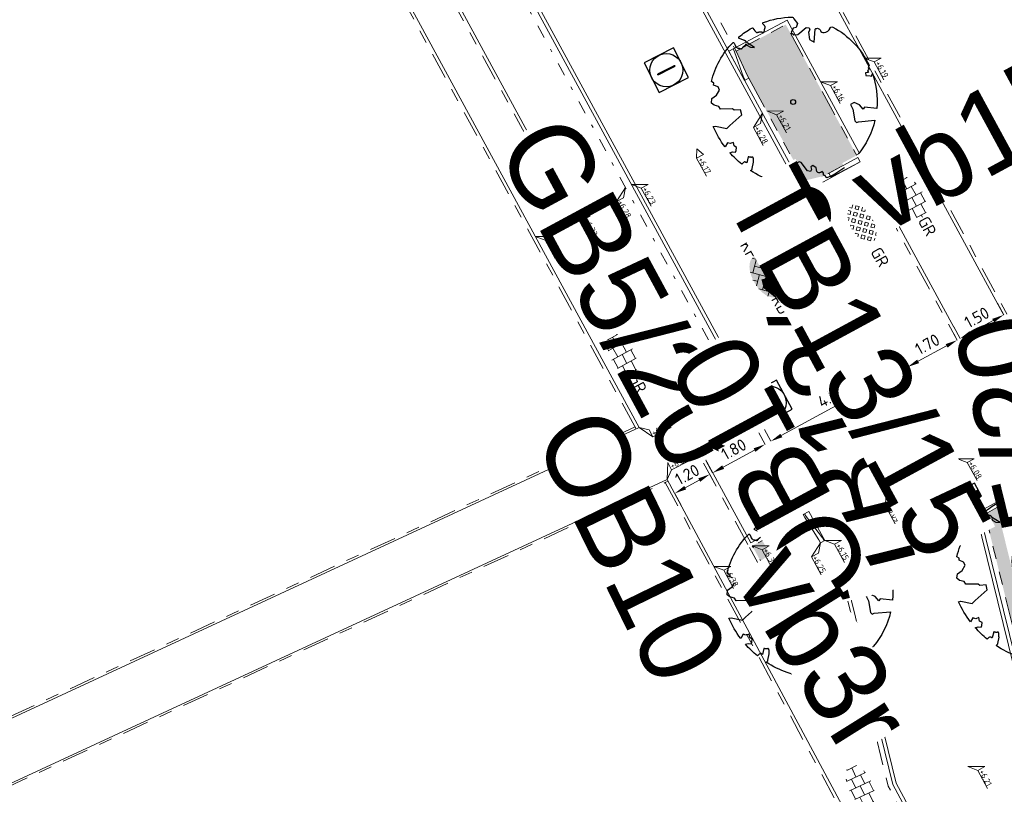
# Model space of a CAD drawing. Header units: metres. Extents: x 155090 to 155676, y 461362 to 461889.
# Tile 53 of 99: x 155321 to 155351, y 461503 to 461527. Entities that reach past the tile are written whole.
import ezdxf
from ezdxf.enums import TextEntityAlignment as Align

# ---------------------------------------------------------------- set-up
doc = ezdxf.new("R2018")
doc.units = ezdxf.units.M
for name, pattern in [('VH-GELEIDEBAND', [6, 2, -2, 0, -2]), ('VH-OPSLUITBAND-SO', [10, 4, -2, 2, -2]), ('VH-TROTTOIRBAND_130-150', [15, 5, -2, 2, -2, 2, -2]), ('ZZ-HIDDEN-SO', [4, 2, -2])]:
    doc.linetypes.add(name, pattern=pattern)
doc.layers.get('0').update_dxf_attribs({"lineweight": 18})
doc.layers.get('Defpoints').update_dxf_attribs({"lineweight": 18})
for name, color, linetype, lineweight in [('B-WE-VH-KANTOPSLUITING_OPSLUITBAND_60X200-G', 150, 'VH-OPSLUITBAND-SO', 18), ('B-WE-VH-MATERIAALGRENS-G', 7, 'ZZ-HIDDEN-SO', 18), ('B-WE-VH-VERHARDING_HALFVERHARDING_GRASBETONSTEEN-S-200', 130, 'Continuous', 18), ('N-WE-GR-BOOM-S', 90, 'Continuous', 25), ('N-WE-RI-OVERIG_RIOOLPUT_INSPECTIE-S-200', 10, 'Continuous', 25), ('N-WE-VH-KANTOPSLUITING-T18', 10, 'Continuous', 18), ('N-WE-VH-KANTOPSLUITING_GELEIDEBAND_50 200-G', 20, 'VH-GELEIDEBAND', 18), ('N-WE-VH-KANTOPSLUITING_OPSLUITBAND_100X200-G', 150, 'VH-OPSLUITBAND-SO', 18), ('N-WE-VH-KANTOPSLUITING_TROTTOIRBAND_130 150X250-G', 210, 'VH-TROTTOIRBAND_130-150', 18), ('N-WE-VH-KANTOPSLUITING_VERLOOPBAND-S', 7, 'Continuous', 18), ('N-WE-VH-KANTOPSLUITING_VOORKANT_BAND-G', 50, 'Continuous', 18), ('N-WE-VH-KANTVERHARDING_STREKLAAG-G', 60, 'Continuous', 18), ('N-WE-VH-VERHARDING_SBS-KF-KLEUR-KV-S', 7, 'Continuous', 18), ('N-WE-VH-VERHARDING_TEGEL-KLEUR-DUN-S', 7, 'Continuous', 18), ('X-XX-AL-HOOGTELABEL-S', 7, 'Continuous', 18), ('X-XX-AL-M', 7, 'Continuous', 18)]:
    doc.layers.add(name, color=color, linetype=linetype, lineweight=lineweight)
doc.layers.add('N-WE-GR-Groen-A-200', color=7, linetype='Continuous', lineweight=18, true_color=0x52a500)
doc.layers.add('N-WE-RI-HWA_KOLK-S-200', color=150, linetype='Continuous', lineweight=25, true_color=0x007fff)
doc.styles.add('NLCS-ISO', font='NLCS-ISO.ttf')
doc.styles.add('NLCS-ISO-M200-T18', font='NLCS-ISO.ttf', dxfattribs={"height": 0.36})
doc.dimstyles.new('NLCS-M200-T18-PIJL_L2_H1', dxfattribs={"dimscale": 0.2, "dimtxt": 2.5, "dimasz": 1.8, "dimexe": 2, "dimexo": 2, "dimgap": 0.7, "dimtad": 1, "dimzin": 0, "dimdsep": 46, "dimtxsty": 'NLCS-ISO-M200-T18', "dimcen": 0, "dimdle": 2, "dimclrd": 256, "dimclre": 256, "dimclrt": 10, "dimadec": 1, "dimazin": 0, "dimtfac": 1, "dimtdec": 3, "dimtofl": 0, "dimtmove": 0, "dimatfit": 3, "dimfxl": 2, "dimfxlon": 1, "dimtfillclr": 256, "dimtolj": 1, "dimtzin": 0, "dimlwd": -1, "dimlwe": -1, "dimarcsym": 0})

# ---------------------------------------------------------------- blocks, each defined once
blk = doc.blocks.new('*U32')
h = blk.add_hatch(color=254)
h.dxf.hatch_style = 1
edge = h.paths.add_edge_path()
edge.add_ellipse((-0.07, -0.2), major_axis=(-3.43, 0), ratio=0.525143, start_angle=0, end_angle=360)
at = {"lineweight": 9}
for p, q in [((-0.1, 1.58), (1.48, 0)), ((-3.44, -0.47), (-2.97, 0)), ((-3.31, 0.34), (-1.48, -1.48)), ((-2.52, 1.03), (-1.48, 0)), ((-2.23, -0.74), (0, 1.48)), ((-2.23, 0.74), (-1.57, 1.4)), ((-1.77, -1.77), (0, 0)), ((-0.74, 0.74), (1.48, -1.48)), ((0.74, 0.74), (1.4, 1.4)), ((0.74, -0.74), (2.46, 0.98)), ((1.06, -1.91), (2.97, 0)), ((2.23, 0.74), (3.31, -0.34)), ((-0.74, -0.74), (0.5, -1.99)), ((-0.52, -2), (0, -1.48)), ((2.23, -0.74), (2.72, -1.24))]:
    blk.add_line(p, q, dxfattribs=at)
at = {"style": 'NLCS-ISO'}
blk.add_attdef('FORMAAT', text='', height=1.8, dxfattribs=at).set_placement((-3.47, -0.22), align=Align.MIDDLE_RIGHT)
blk.add_attdef('KLEUR', text='', height=1.8, dxfattribs=at).set_placement((3.32, -0.22), align=Align.MIDDLE_LEFT)
blk = doc.blocks.new('*U46')
at = {"lineweight": 9}
for p, q in [((-1.84, 1.5), (-1.5, 1.5)), ((-1.5, -1.6), (-1.5, 1.6)), ((0, -1.78), (0, 1.78)), ((0, 1.5), (1.5, 1.5)), ((1.5, -1.6), (1.5, 1.6)), ((-3.08, 0.75), (-3, 0.75)), ((-3, -0.83), (-3, 0.83)), ((-3, 0), (-1.5, 0)), ((-1.5, 0.75), (0, 0.75)), ((0, 0), (1.5, 0)), ((1.5, 0.75), (3, 0.75)), ((3, -0.83), (3, 0.83)), ((3, 0), (3.39, 0)), ((-3.08, -0.75), (-3, -0.75)), ((-1.5, -0.75), (0, -0.75)), ((1.5, -0.75), (3, -0.75)), ((-1.84, -1.5), (-1.5, -1.5)), ((0, -1.5), (1.5, -1.5))]:
    blk.add_line(p, q, dxfattribs=at)
at = {"style": 'NLCS-ISO'}
blk.add_attdef('FORMAAT', text='', height=1.8, dxfattribs=at).set_placement((-3.18, 0), align=Align.MIDDLE_RIGHT)
blk.add_attdef('KLEUR', text='', height=1.8, dxfattribs=at).set_placement((3.49, 0), align=Align.MIDDLE_LEFT)
blk = doc.blocks.new('*U50')
at = {"lineweight": 30, "flags": 106}
blk.add_attdef('OB', text='', height=0.36, dxfattribs=at).set_placement((0, 0.1), align=Align.BOTTOM_CENTER)
blk = doc.blocks.new('*U51')
at = {"lineweight": 30, "flags": 106}
blk.add_attdef('OB', text='', height=0.36, dxfattribs=at).set_placement((0, 0.1), align=Align.BOTTOM_CENTER)
blk = doc.blocks.new('*U137')
blk.add_line((0, 20), (1000, 0))
blk.add_lwpolyline([(0, 0), (1000, 0), (1000, 150), (0, 150)], close=True)
blk = doc.blocks.new('*U138')
at = {"lineweight": 30, "flags": 106}
blk.add_attdef('OB', text='', height=0.36, dxfattribs=at).set_placement((0, 0.1), align=Align.BOTTOM_CENTER)
blk = doc.blocks.new('*U189')
at = {"linetype": 'Continuous', "lineweight": 0}
blk.add_lwpolyline([(0, 0.2), (0.1, 0.2), (0.9, 0.15), (1, 0.15), (1, 0), (0, 0)], close=True, dxfattribs=at)
blk.add_lwpolyline([(1, 0.02), (0.9, 0.02), (0.1, 0.15), (0, 0.15)], dxfattribs=at)
blk = doc.blocks.new('SVH-VERLOOPBAND_TROTTOIRBAND 130 150X250 HD_GELEIDEBAND 50 200X200 HD_RECHTS_L1000-MM_DYN')
blk.add_lwpolyline([(1000, 200), (900, 200), (100, 150), (0, 150), (0, 0), (1000, 0)], close=True)
blk.add_lwpolyline([(0, 20), (100, 20), (900, 150), (1000, 150)])
blk = doc.blocks.new('*U192')
at = {"lineweight": 30, "flags": 106}
blk.add_attdef('OB', text='', height=0.36, dxfattribs=at).set_placement((0, 0.1), align=Align.BOTTOM_CENTER)
blk = doc.blocks.new('*U359')
at = {"lineweight": 18}
for p, q in [((-2.46, -1.41), (-2.46, 0.99)), ((-2.46, 0.99), (0, 0)), ((0, 0), (-2.46, -1.41)), ((-8.66, -1.41), (-2.46, -1.41))]:
    blk.add_line(p, q, dxfattribs=at)
at = {"lineweight": 18, "style": 'NLCS-ISO'}
blk.add_attdef('...', text='', height=1.8, dxfattribs=at).set_placement((-5.56, -1.83), align=Align.BOTTOM_CENTER)
blk = doc.blocks.new('*U250')
at = {"lineweight": 18}
for p, q in [((-2.46, 2.07), (-2.46, 4.47)), ((-2.46, 4.47), (0, 0)), ((-8.66, 2.07), (-2.46, 2.07)), ((0, 0), (-2.46, 2.07))]:
    blk.add_line(p, q, dxfattribs=at)
at = {"lineweight": 18, "style": 'NLCS-ISO'}
blk.add_attdef('...', text='', height=1.8, dxfattribs=at).set_placement((-5.56, 1.65), align=Align.BOTTOM_CENTER)
blk = doc.blocks.new('*U334')
at = {"lineweight": 18}
for p, q in [((2.46, -2.01), (0, 0)), ((0, 0), (2.46, -4.41)), ((2.46, -4.41), (2.46, -2.01)), ((8.66, -4.41), (2.46, -4.41))]:
    blk.add_line(p, q, dxfattribs=at)
at = {"lineweight": 18, "style": 'NLCS-ISO'}
blk.add_attdef('...', text='', height=1.8, dxfattribs=at).set_placement((5.56, -4.83), align=Align.BOTTOM_CENTER)
blk = doc.blocks.new('*U15')
at = {"lineweight": 18}
for p, q in [((2.46, 4.47), (0, 0)), ((2.46, 2.07), (2.46, 4.47)), ((0, 0), (2.46, 2.07)), ((8.66, 2.07), (2.46, 2.07))]:
    blk.add_line(p, q, dxfattribs=at)
at = {"lineweight": 18, "style": 'NLCS-ISO'}
blk.add_attdef('...', text='', height=1.8, dxfattribs=at).set_placement((5.56, 1.65), align=Align.BOTTOM_CENTER)
blk = doc.blocks.new('SRI-KOLK_RWS-SO')
h = blk.add_hatch(color=256)
h.dxf.hatch_style = 1
h.paths.add_polyline_path([(0, 0), (1.125, 0), (1.125, 1.5), (0, 1.5)])
blk.add_line((0, 0), (0, 1.5))
blk.add_lwpolyline([(-1.125, 0), (1.125, 0), (1.125, 1.5), (-1.125, 1.5)], close=True)
blk = doc.blocks.new('SVH-GRASBETONSTEEN_02_KL-SO')
for p, q in [((-1.48, 1.29), (-1.69, 1.5)), ((-0.77, 1.29), (-0.41, 1.65)), ((-0.06, 1.29), (-0.41, 1.65)), ((0.3, 1.65), (0.22, 1.72)), ((0.3, 1.65), (0.36, 1.71)), ((0.65, 1.29), (0.99, 1.63)), ((1.36, 1.29), (1.04, 1.62)), ((-2.9, -0.13), (-3.26, 0.22)), ((-2.9, 0.58), (-2.55, 0.93)), ((-2.55, 0.22), (-2.9, 0.58)), ((-2.19, 0.58), (-2.55, 0.93)), ((-2.55, 0.22), (-2.19, 0.58)), ((-2.19, 1.29), (-2.16, 1.32)), ((-1.84, 0.93), (-2.19, 1.29)), ((-2.19, -0.13), (-1.84, 0.22)), ((-1.84, 0.93), (-1.48, 1.29)), ((-1.48, -0.13), (-1.84, 0.22)), ((-1.48, 0.58), (-1.13, 0.93)), ((-1.13, 0.22), (-1.48, 0.58)), ((-0.77, 0.58), (-1.13, 0.93)), ((-1.13, 0.22), (-0.77, 0.58)), ((-0.41, 0.93), (-0.77, 1.29)), ((-0.77, -0.13), (-0.41, 0.22)), ((-0.41, 0.93), (-0.06, 1.29)), ((-0.06, -0.13), (-0.41, 0.22)), ((-0.06, 0.58), (0.3, 0.93)), ((0.3, 0.22), (-0.06, 0.58)), ((0.65, 0.58), (0.3, 0.93)), ((0.3, 0.22), (0.65, 0.58)), ((1.01, 0.93), (0.65, 1.29)), ((0.65, -0.13), (1.01, 0.22)), ((1.01, 0.93), (1.36, 1.29)), ((1.36, -0.13), (1.01, 0.22)), ((1.36, 0.58), (1.72, 0.93)), ((1.72, 0.22), (1.36, 0.58)), ((2.08, 0.58), (1.72, 0.93)), ((1.72, 0.22), (2.08, 0.58)), ((2.08, -0.13), (2.43, 0.22)), ((2.43, 0.93), (2.13, 1.24)), ((2.43, 0.93), (2.5, 1)), ((2.79, -0.13), (2.43, 0.22)), ((2.79, 0.58), (2.85, 0.65)), ((3.02, 0.35), (2.79, 0.58)), ((-3.18, -0.41), (-2.9, -0.13)), ((-2.87, -0.81), (-2.55, -0.49)), ((-2.19, -0.84), (-2.55, -0.49)), ((-2.47, -1.12), (-2.19, -0.84)), ((-1.84, -0.49), (-2.19, -0.13)), ((-1.99, -1.36), (-1.84, -1.2)), ((-1.84, -0.49), (-1.48, -0.13)), ((-1.53, -1.51), (-1.84, -1.2)), ((-1.48, -0.84), (-1.13, -0.49)), ((-1.13, -1.2), (-1.48, -0.84)), ((-0.77, -0.84), (-1.13, -0.49)), ((-1.13, -1.2), (-0.77, -0.84)), ((-0.41, -0.49), (-0.77, -0.13)), ((-0.77, -1.56), (-0.41, -1.2)), ((-0.41, -0.49), (-0.06, -0.13)), ((-0.06, -1.56), (-0.41, -1.2)), ((-0.06, -0.84), (0.3, -0.49)), ((0.3, -1.2), (-0.06, -0.84)), ((0.65, -0.84), (0.3, -0.49)), ((0.3, -1.2), (0.65, -0.84)), ((1.01, -0.49), (0.65, -0.13)), ((0.65, -1.56), (1.01, -1.2)), ((1.01, -0.49), (1.36, -0.13)), ((1.32, -1.51), (1.01, -1.2)), ((1.36, -0.84), (1.72, -0.49)), ((1.72, -1.2), (1.36, -0.84)), ((2.08, -0.84), (1.72, -0.49)), ((1.72, -1.2), (2.08, -0.84)), ((2.43, -0.49), (2.08, -0.13)), ((2.43, -0.49), (2.79, -0.13)), ((-0.66, -1.66), (-0.77, -1.56)), ((-0.19, -1.69), (-0.06, -1.56)), ((0.73, -1.63), (0.65, -1.56))]:
    blk.add_line(p, q)
at = {"style": 'NLCS-ISO'}
blk.add_attdef('FORMAAT', text='', height=1.8, dxfattribs=at).set_placement((-4.31, -0.13), align=Align.MIDDLE_RIGHT)
blk.add_attdef('KLEUR', text='', height=1.8, dxfattribs=at).set_placement((4.19, -0.13), align=Align.MIDDLE_LEFT)
at = {"style": 'NLCS-ISO', "flags": 1}
blk.add_attdef('FUNCTIE', text='', height=1.8, dxfattribs=at).set_placement((-0.06, -2.88), align=Align.TOP_CENTER)
blk = doc.blocks.new('SGR-BOOM_05')
blk.add_lwpolyline([(0.433, 4.712), (0.441, 4.722), (0.45, 4.731), (0.457, 4.739), (0.465, 4.746), (0.473, 4.754), (0.48, 4.761), (0.487, 4.77), (0.494, 4.779), (0.501, 4.79), (0.508, 4.802), (0.513, 4.817), (0.516, 4.836), (0.517, 4.858), (0.515, 4.885), (0.509, 4.916), (0.475, 5.034, -0.52938), (0.529, 5.099, -0.087139), (2.218, 4.625, -0.372341), (2.284, 4.473), (2.354, 4.119), (2.18, 3.946), (1.992, 3.985), (1.767, 3.817), (1.853, 3.602), (2.086, 3.527), (2.712, 3.671), (2.864, 3.587), (2.85, 3.453), (2.707, 3.365), (2.577, 2.941), (2.743, 2.67), (3.168, 3.347, -0.504641), (3.406, 3.14, 0.331948), (3.544, 2.921, 0.282008), (3.993, 3.004), (3.957, 2.985, -0.512156), (4.163, 2.984, -0.16076), (5.094, -0.056), (4.977, -0.169), (4.976, -0.294), (4.862, -0.315), (4.876, -0.438), (4.698, -0.381), (4.644, -0.519), (4.864, -0.665), (4.933, -0.72), (5.054, -0.599, -0.106371), (4.341, -2.61), (3.705, -2.201), (3.588, -2.282), (3.512, -1.945), (3.286, -1.673), (3.024, -1.676), (3.03, -1.99), (2.83, -2.678), (2.861, -2.809), (3.005, -2.829), (3.93, -3.183, -0.236298), (-0.225, -5.013, 0.159625), (-0.347, -4.77, 0.350802), (-0.315, -4.528, -0.504641), (-0.6, -4.393), (-0.531, -4.17), (-0.647, -3.962), (-0.802, -3.978), (-0.825, -4.144), (-0.942, -4.211), (-1.08, -4.106), (-1.2, -3.475), (-1.291, -3.384), (-1.522, -3.391), (-1.586, -3.665), (-1.68, -3.694), (-1.769, -3.923), (-2.003, -3.798, 0.733583), (-1.918, -3.973, -0.861625), (-1.87, -4.128, 0.279978), (-2.043, -4.393), (-2.036, -4.403, -0.827056), (-2.208, -4.583, -0.116774), (-4.152, -2.556), (-4.114, -2.549), (-4.084, -2.541), (-4.059, -2.531), (-4.039, -2.52), (-4.024, -2.509), (-4.013, -2.498), (-4.004, -2.486), (-3.768, -2.184), (-3.762, -2.173), (-3.758, -2.163), (-3.755, -2.153), (-3.752, -2.143), (-3.748, -2.133), (-3.745, -2.123), (-3.74, -2.111), (-3.735, -2.099), (-3.729, -2.085), (-3.721, -2.071), (-3.713, -2.056), (-3.705, -2.04), (-3.697, -2.024), (-3.689, -2.007), (-3.682, -1.991), (-3.676, -1.975), (-3.671, -1.959), (-3.668, -1.944), (-3.666, -1.929), (-3.665, -1.916), (-3.666, -1.904), (-3.668, -1.893), (-3.671, -1.884), (-3.676, -1.877), (-3.682, -1.872), (-3.69, -1.869), (-3.698, -1.867), (-3.708, -1.866), (-3.718, -1.865), (-3.729, -1.864), (-3.74, -1.863), (-3.752, -1.86), (-3.764, -1.856), (-3.776, -1.85), (-3.788, -1.843), (-3.801, -1.835), (-3.813, -1.826), (-3.826, -1.816), (-3.84, -1.806), (-3.853, -1.796), (-3.866, -1.785), (-3.88, -1.774), (-3.893, -1.762), (-3.907, -1.75), (-4.15, -2.028), (-4.162, -2.015), (-4.173, -2), (-4.183, -1.984), (-4.193, -1.968), (-4.204, -1.951), (-4.219, -1.938), (-4.242, -1.928), (-4.274, -1.924), (-4.319, -1.929), (-4.379, -1.942), (-4.457, -1.967, -0.040997), (-4.791, -1.027), (-4.617, -1.057), (-4.463, -1.156), (-4.38, -1.082), (-4.281, -0.927), (-4.376, -0.782), (-4.323, -0.567), (-4.52, -0.551), (-4.652, -0.423), (-4.892, -0.58, -0.05814), (-4.988, 0.829), (-4.852, 0.802), (-4.298, 0.364), (-4.06, 0.447), (-3.128, 0.693), (-3.049, 1), (-3.409, 1.144), (-3.464, 1.261), (-4.121, 1.584), (-4.136, 1.769), (-4.358, 1.957), (-4.448, 2.14), (-4.297, 2.378), (-3.958, 2.431), (-3.65, 2.633), (-3.646, 2.84), (-3.838, 3.066), (-3.787, 3.162), (-3.863, 3.31, -0.13428), (-1.664, 4.835, -0.541727), (-1.597, 4.783), (-1.608, 4.639), (-1.605, 4.565), (-1.595, 4.508), (-1.579, 4.465), (-1.558, 4.434), (-1.535, 4.41), (-1.511, 4.392), (-1.487, 4.376), (-1.465, 4.359), (-1.446, 4.342), (-1.428, 4.325), (-1.411, 4.309), (-1.395, 4.295), (-1.38, 4.284), (-1.364, 4.276), (-1.347, 4.272), (-1.33, 4.272), (-1.312, 4.277), (-1.292, 4.285), (-1.273, 4.294), (-1.252, 4.305), (-1.232, 4.316), (-1.211, 4.327), (-1.189, 4.336), (-1.168, 4.342), (-1.147, 4.347), (-1.126, 4.35), (-1.105, 4.353), (-1.085, 4.356), (-1.066, 4.36), (-1.048, 4.365), (-1.031, 4.372), (-1.015, 4.382), (-1, 4.394), (-0.986, 4.408), (-0.973, 4.424), (-0.963, 4.324), (-0.94, 4.298), (-0.834, 4.118), (-0.611, 3.996), (-0.927, 4.508), (-0.921, 4.523), (-0.917, 4.539), (-0.915, 4.553), (-0.916, 4.568), (-0.92, 4.583), (-0.927, 4.598), (-0.938, 4.613), (-0.953, 4.629), (-0.972, 4.647), (-0.994, 4.667), (-1.02, 4.691), (-1.05, 4.719), (-1.082, 4.754), (-1.117, 4.795), (-1.199, 4.901, -0.543104), (-1.171, 4.981, -0.046766), (-0.234, 5.117, -0.385168), (-0.182, 5.074), (-0.152, 4.882), (-0.138, 4.822), (-0.121, 4.78), (-0.104, 4.753), (-0.085, 4.737), (-0.066, 4.73), (-0.047, 4.727), (-0.027, 4.726), (-0.009, 4.724), (0.009, 4.72), (0.027, 4.716), (0.044, 4.71), (0.061, 4.704), (0.077, 4.697), (0.093, 4.689), (0.109, 4.682), (0.124, 4.675), (0.139, 4.668), (0.153, 4.66), (0.167, 4.653), (0.18, 4.645), (0.191, 4.638), (0.202, 4.629), (0.211, 4.621), (0.219, 4.611), (0.225, 4.602), (0.231, 4.593), (0.236, 4.584), (0.242, 4.576), (0.247, 4.569), (0.253, 4.564), (0.26, 4.56), (0.269, 4.559), (0.278, 4.56), (0.289, 4.563), (0.3, 4.568), (0.312, 4.574), (0.324, 4.582), (0.336, 4.592), (0.348, 4.603), (0.36, 4.616), (0.371, 4.63), (0.382, 4.644), (0.393, 4.659), (0.404, 4.673), (0.414, 4.687), (0.423, 4.7)], format="xyb", close=True)
blk.add_circle((0, 0), 0.15)
blk = doc.blocks.new('SRI-PUT_INSPECTIE-SO')
at = {"flags": 128}
blk.add_lwpolyline([(-2, -2), (2, -2), (2, 2), (-2, 2)], close=True, dxfattribs=at)
blk.add_circle((0, 0), 2)
at = {"style": 'NLCS-ISO'}
blk.add_text('I', height=2.5, dxfattribs=at).set_placement((0, -0.01), align=Align.MIDDLE_CENTER)
blk = doc.blocks.new('*D526')
at = {"layer": 'Defpoints', "color": 0, "transparency": 16777216}
for p in [(155347.621, 461515.924), (155347.782, 461515.626), (155343.827, 461513.479)]:
    blk.add_point(p, dxfattribs=at)
at = {"layer": 'X-XX-AL-M', "transparency": 16777216}
for p, q in [((155347.621, 461515.924), (155347.43, 461516.275)), ((155343.982, 461513.949), (155347.304, 461515.752)), ((155343.666, 461513.777), (155343.475, 461514.129))]:
    blk.add_line(p, q, dxfattribs=at)
for points in [[(155347.276, 461515.805), (155347.333, 461515.699), (155347.621, 461515.924)], [(155343.953, 461514.002), (155344.011, 461513.896), (155343.666, 461513.777)]]:
    blk.add_solid(points, dxfattribs=at)
at = {"layer": 'X-XX-AL-M', "color": 10, "transparency": 16777216, "insert": (155345.491, 461515.132), "char_height": 0.36, "attachment_point": 5, "rotation": 28.4883, "style": 'NLCS-ISO-M200-T18', "bg_fill": 3, "box_fill_scale": 1.1, "bg_fill_color": 256, "bg_fill_true_color": 13158600, "bg_fill_transparency": 0}
blk.add_mtext('\\A1;4.50', dxfattribs=at)
blk = doc.blocks.new('*D527')
at = {"layer": 'Defpoints', "color": 0, "transparency": 16777216}
for p in [(155349.291, 461516.83), (155349.291, 461516.83), (155347.797, 461516.019)]:
    blk.add_point(p, dxfattribs=at)
at = {"layer": 'X-XX-AL-M', "transparency": 16777216}
for p, q in [((155349.291, 461516.83), (155349.1, 461517.181)), ((155348.113, 461516.191), (155348.974, 461516.658)), ((155347.797, 461516.019), (155347.606, 461516.371))]:
    blk.add_line(p, q, dxfattribs=at)
for points in [[(155348.946, 461516.711), (155349.003, 461516.605), (155349.291, 461516.83)], [(155348.084, 461516.243), (155348.142, 461516.138), (155347.797, 461516.019)]]:
    blk.add_solid(points, dxfattribs=at)
at = {"layer": 'X-XX-AL-M', "color": 10, "transparency": 16777216, "insert": (155348.391, 461516.706), "char_height": 0.36, "attachment_point": 5, "rotation": 28.4883, "style": 'NLCS-ISO-M200-T18', "bg_fill": 3, "box_fill_scale": 1.1, "bg_fill_color": 256, "bg_fill_true_color": 13158600, "bg_fill_transparency": 0}
blk.add_mtext('\\A1;1.70', dxfattribs=at)
blk = doc.blocks.new('*D528')
at = {"layer": 'Defpoints', "color": 0, "transparency": 16777216}
for p in [(155350.697, 461517.593), (155350.697, 461517.593), (155349.379, 461516.878)]:
    blk.add_point(p, dxfattribs=at)
at = {"layer": 'X-XX-AL-M', "transparency": 16777216}
for p, q in [((155350.697, 461517.593), (155350.506, 461517.945)), ((155349.379, 461516.878), (155349.188, 461517.229)), ((155349.695, 461517.049), (155350.381, 461517.421))]:
    blk.add_line(p, q, dxfattribs=at)
for points in [[(155350.352, 461517.474), (155350.409, 461517.369), (155350.697, 461517.593)], [(155349.666, 461517.102), (155349.724, 461516.997), (155349.379, 461516.878)]]:
    blk.add_solid(points, dxfattribs=at)
at = {"layer": 'X-XX-AL-M', "color": 10, "transparency": 16777216, "insert": (155349.885, 461517.517), "char_height": 0.36, "attachment_point": 5, "rotation": 28.4883, "style": 'NLCS-ISO-M200-T18', "bg_fill": 3, "box_fill_scale": 1.1, "bg_fill_color": 256, "bg_fill_true_color": 13158600, "bg_fill_transparency": 0}
blk.add_mtext('\\A1;1.50', dxfattribs=at)
blk = doc.blocks.new('*D529')
at = {"layer": 'Defpoints', "color": 0, "transparency": 16777216}
for p in [(155343.49, 461513.682), (155341.908, 461512.823), (155341.908, 461512.823)]:
    blk.add_point(p, dxfattribs=at)
at = {"layer": 'X-XX-AL-M', "transparency": 16777216}
for p, q in [((155343.49, 461513.682), (155343.299, 461514.033)), ((155343.173, 461513.51), (155342.224, 461512.995)), ((155341.908, 461512.823), (155341.717, 461513.175))]:
    blk.add_line(p, q, dxfattribs=at)
for points in [[(155343.145, 461513.563), (155343.202, 461513.457), (155343.49, 461513.682)], [(155342.196, 461513.048), (155342.253, 461512.942), (155341.908, 461512.823)]]:
    blk.add_solid(points, dxfattribs=at)
at = {"layer": 'X-XX-AL-M', "color": 10, "transparency": 16777216, "insert": (155342.546, 461513.534), "char_height": 0.36, "attachment_point": 5, "rotation": 28.4883, "style": 'NLCS-ISO-M200-T18', "bg_fill": 3, "box_fill_scale": 1.1, "bg_fill_color": 256, "bg_fill_true_color": 13158600, "bg_fill_transparency": 0}
blk.add_mtext('\\A1;1.80', dxfattribs=at)
blk = doc.blocks.new('*D530')
at = {"layer": 'X-XX-AL-M', "transparency": 16777216}
for p, q in [((155341.82, 461512.776), (155342.011, 461512.424)), ((155341.504, 461512.604), (155341.079, 461512.374)), ((155340.763, 461512.202), (155340.954, 461511.85))]:
    blk.add_line(p, q, dxfattribs=at)
for points in [[(155341.475, 461512.657), (155341.532, 461512.551), (155341.82, 461512.776)], [(155341.051, 461512.426), (155341.108, 461512.321), (155340.763, 461512.202)]]:
    blk.add_solid(points, dxfattribs=at)
at = {"layer": 'X-XX-AL-M', "color": 10, "transparency": 16777216, "insert": (155341.139, 461512.77), "char_height": 0.36, "attachment_point": 5, "rotation": 28.4883, "style": 'NLCS-ISO-M200-T18', "bg_fill": 3, "box_fill_scale": 1.1, "bg_fill_color": 256, "bg_fill_true_color": 13158600, "bg_fill_transparency": 0}
blk.add_mtext('\\A1;1.20', dxfattribs=at)
at = {"layer": 'Defpoints', "color": 0, "transparency": 16777216}
for p in [(155341.82, 461512.776), (155340.76, 461512.207), (155340.763, 461512.202)]:
    blk.add_point(p, dxfattribs=at)
blk = doc.blocks.new('*U343')
at = {"lineweight": 18}
for p, q in [((-2.46, -2.01), (0, 0)), ((0, 0), (-2.46, -4.41)), ((-2.46, -4.41), (-2.46, -2.01)), ((-8.66, -4.41), (-2.46, -4.41))]:
    blk.add_line(p, q, dxfattribs=at)
at = {"lineweight": 18, "style": 'NLCS-ISO'}
blk.add_attdef('...', text='', height=1.8, dxfattribs=at).set_placement((-5.56, -4.83), align=Align.BOTTOM_CENTER)
blk = doc.blocks.new('*U539')
at = {"lineweight": 30, "flags": 106}
blk.add_attdef('OB', text='', height=0.36, dxfattribs=at).set_placement((0, 0.1), align=Align.BOTTOM_CENTER)

msp = doc.modelspace()

# ---------------------------------------------------------------- hatches: boundary and pattern name
at = {"layer": 'N-WE-GR-Groen-A-200', "true_color": 0x7fff00, "transparency": 33554585}
h = msp.add_hatch(color=70, dxfattribs=at)
h.dxf.hatch_style = 1
h.paths.add_polyline_path([(155344.115, 461526.366), (155342.616, 461525.565), (155342.954, 461524.838), (155344.757, 461521.515), (155346.295, 461522.35)])
h = msp.add_hatch(color=70, dxfattribs=at)
h.dxf.hatch_style = 1
h.paths.add_polyline_path([(155351.685, 461512.418), (155350.134, 461511.576), (155351.014, 461507.988), (155351.255, 461507.227), (155353.774, 461508.568)])
h = msp.add_hatch(color=70, dxfattribs=at)
h.dxf.hatch_style = 1
h.paths.add_polyline_path([(155345.526, 461506.157), (155346.404, 461506.634), (155345.606, 461509.887), (155345.113, 461510.796), (155344.687, 461511.475), (155343.105, 461510.617)])

# ---------------------------------------------------------------- linework, layer by layer
at = {"layer": 'B-WE-VH-KANTOPSLUITING_OPSLUITBAND_60X200-G', "ltscale": 0.2, "flags": 128}
for points in [[(155339.564, 461514.207), (155339.564, 461514.207), (155284.713, 461488.776)], [(155286, 461487.303), (155340.476, 461512.526)]]:
    msp.add_lwpolyline(points, dxfattribs=at)
at = {"layer": 'B-WE-VH-MATERIAALGRENS-G', "ltscale": 0.1, "flags": 128}
for points in [[(155339.564, 461514.207), (155339.593, 461514.154)], [(155340.476, 461512.526), (155340.567, 461512.568)]]:
    msp.add_lwpolyline(points, dxfattribs=at)
at = {"layer": 'N-WE-VH-KANTOPSLUITING_GELEIDEBAND_50 200-G', "ltscale": 0.2, "flags": 128}
for points in [[(155337.192, 461535.559), (155342.569, 461525.653)], [(155334.146, 461530.899), (155344.64, 461511.563)], [(155344.873, 461521.407), (155350.119, 461511.739)]]:
    msp.add_lwpolyline(points, dxfattribs=at)
at = {"layer": 'N-WE-VH-KANTOPSLUITING_OPSLUITBAND_100X200-G', "ltscale": 0.2, "flags": 128}
msp.add_lwpolyline([(155345.639, 461527.124), (155379.147, 461545.089), (155389.046, 461526.531), (155355.716, 461508.553)], close=True, dxfattribs=at)
for points in [[(155344.687, 461511.475), (155343.017, 461510.569), (155330.747, 461533.18), (155332.504, 461534.134)], [(155329.636, 461532.501), (155329.636, 461532.501), (155339.564, 461514.207)], [(155342.616, 461525.565), (155344.115, 461526.366), (155353.774, 461508.568), (155351.253, 461507.227)], [(155340.476, 461512.526), (155340.476, 461512.526), (155350.308, 461494.191)], [(155346.404, 461506.634), (155345.526, 461506.157), (155343.105, 461510.617)]]:
    msp.add_lwpolyline(points, dxfattribs=at)
at = {"layer": 'N-WE-VH-KANTOPSLUITING_TROTTOIRBAND_130 150X250-G', "ltscale": 0.2, "flags": 128}
for points in [[(155343.002, 461524.75), (155344.757, 461521.515), (155346.295, 461522.35)], [(155350.991, 461508.086), (155350.134, 461511.576), (155351.685, 461512.418)], [(155345.161, 461510.708), (155345.606, 461509.887), (155347.209, 461503.354), (155351.817, 461494.762), (155352.529, 461493.25), (155359.336, 461480.634)]]:
    msp.add_lwpolyline(points, dxfattribs=at)
at = {"layer": 'N-WE-VH-KANTOPSLUITING_VOORKANT_BAND-G', "ltscale": 0.2, "flags": 128}
for points in [[(155328.081, 461552.108), (155335.57, 461537.925), (155336.54, 461536.343), (155344.697, 461521.312), (155346.367, 461522.218)], [(155323.86, 461550.464), (155331.658, 461535.696), (155332.641, 461534.092), (155345.747, 461509.942), (155347.351, 461503.409), (155351.951, 461494.829), (155352.663, 461493.318), (155360.802, 461478.233), (155361.484, 461472.879)], [(155344.64, 461511.563), (155343.058, 461510.705), (155330.882, 461533.14), (155332.552, 461534.046)], [(155329.698, 461532.596), (155339.684, 461514.196)], [(155342.569, 461525.653), (155344.156, 461526.502), (155353.91, 461508.527), (155351.278, 461507.126)], [(155344.697, 461521.312), (155349.944, 461511.644)], [(155339.684, 461514.196), (155339.684, 461514.196), (155284.649, 461488.68)], [(155285.881, 461487.314), (155340.538, 461512.621)], [(155340.538, 461512.621), (155350.427, 461494.18)], [(155369.099, 461477.834), (155363.856, 461482.05), (155356.682, 461495.346), (155355.972, 461496.853), (155351.585, 461505.034), (155349.979, 461511.578), (155349.944, 461511.644), (155351.613, 461512.55)], [(155346.452, 461506.546), (155345.485, 461506.021), (155343.017, 461510.569)]]:
    msp.add_lwpolyline(points, dxfattribs=at)
msp.add_lwpolyline([(155345.503, 461527.164), (155379.188, 461545.224), (155389.181, 461526.49), (155355.676, 461508.418)], close=True, dxfattribs=at)
at = {"layer": 'N-WE-VH-KANTVERHARDING_STREKLAAG-G', "ltscale": 0.2, "flags": 128}
for points in [[(155336.799, 461535.645), (155344.655, 461521.169), (155349.88, 461511.54), (155351.486, 461504.996), (155355.878, 461496.806), (155356.588, 461495.299), (155363.549, 461482.397)], [(155333.028, 461533.599), (155345.846, 461509.98), (155347.449, 461503.447), (155352.045, 461494.877), (155352.757, 461493.365), (155359.774, 461480.359)]]:
    msp.add_lwpolyline(points, dxfattribs=at)

# ---------------------------------------------------------------- block references
at = {"layer": 'B-WE-VH-VERHARDING_HALFVERHARDING_GRASBETONSTEEN-S-200'}
for p, xscale, yscale, zscale, rotation in [((155346.424, 461520.329), 0.1999999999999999, 0.1999999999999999, 0.1999999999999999, 299.7752250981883), ((155340.58, 461517.158), 0.2, 0.2, 0.2, 299.775225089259)]:
    msp.add_blockref('SVH-GRASBETONSTEEN_02_KL-SO', p, dxfattribs=dict(at, xscale=xscale, yscale=yscale, zscale=zscale, rotation=rotation)).add_auto_attribs({'KLEUR': 'GR'})
at = {"layer": 'N-WE-GR-BOOM-S', "xscale": 0.5, "yscale": 0.5, "zscale": 0.5, "rotation": 26.5502593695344}
for p in [(155344.34, 461524.025), (155351.753, 461509.672), (155344.813, 461509.172)]:
    msp.add_blockref('SGR-BOOM_05', p, dxfattribs=at)
at = {"layer": 'N-WE-RI-HWA_KOLK-S-200', "xscale": 0.2, "yscale": 0.2, "zscale": 0.2, "rotation": 298.4883118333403}
msp.add_blockref('SRI-KOLK_RWS-SO', (155349.659, 461512.167), dxfattribs=at)
at = {"layer": 'N-WE-RI-OVERIG_RIOOLPUT_INSPECTIE-S-200', "xscale": 0.25, "yscale": 0.25, "zscale": 0.25}
for p, rotation in [((155340.51, 461524.987), 297.0599712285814), ((155343.632, 461514.941), 28.56407164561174), ((155345.932, 461514.305), 208.4883118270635)]:
    msp.add_blockref('SRI-PUT_INSPECTIE-SO', p, dxfattribs=dict(at, rotation=rotation))
at = {"layer": 'N-WE-VH-KANTOPSLUITING-T18'}
ref = msp.add_blockref('*U138', (155345.856, 461522.111), dxfattribs=dict(at, xscale=0.7500000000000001, yscale=0.7500000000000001, zscale=0.7500000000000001, rotation=28.48831198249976))
lines = msp.add_mtext('vb1l', dxfattribs={"layer": '0', "insert": (155345.82, 461522.177), "char_height": 2.5, "attachment_point": 1, "rotation": 28.4883, "bg_fill": 3, "box_fill_scale": 1, "bg_fill_color": 256, "bg_fill_transparency": 0})
ref.add_attrib('OB', '', (155345.82, 461522.177), dxfattribs={"flags": 42}).embed_mtext(lines)
ref = msp.add_blockref('*U50', (155337.463, 461523.812), dxfattribs=dict(at, xscale=0.75, yscale=0.75, zscale=0.75, rotation=298.3980179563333))
lines = msp.add_mtext('GB5/20', dxfattribs={"layer": '0', "insert": (155337.529, 461523.847), "char_height": 2.5, "attachment_point": 1, "rotation": 298.398, "bg_fill": 3, "box_fill_scale": 1, "bg_fill_color": 256, "bg_fill_transparency": 0})
ref.add_attrib('OB', '', (155337.529, 461523.847), dxfattribs={"flags": 46}).embed_mtext(lines)
ref = msp.add_blockref('*U50', (155345.873, 461508.923), dxfattribs=dict(at, xscale=0.75, yscale=0.75, zscale=0.75, rotation=103.9243762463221))
lines = msp.add_mtext('TB13/15', dxfattribs={"layer": '0', "insert": (155345.801, 461508.905), "char_height": 2.5, "attachment_point": 1, "rotation": 103.9244, "bg_fill": 3, "box_fill_scale": 1, "bg_fill_color": 256, "bg_fill_transparency": 0})
ref.add_attrib('OB', '', (155345.801, 461508.905), dxfattribs={"flags": 36}).embed_mtext(lines)
ref = msp.add_blockref('*U50', (155351.933, 461506.216), dxfattribs=dict(at, xscale=0.7500000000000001, yscale=0.7500000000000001, zscale=0.7500000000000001, rotation=103.7904929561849))
lines = msp.add_mtext('GB5/20', dxfattribs={"layer": '0', "insert": (155351.861, 461506.198), "char_height": 2.5, "attachment_point": 1, "rotation": 103.7905, "bg_fill": 3, "box_fill_scale": 1, "bg_fill_color": 256, "bg_fill_transparency": 0})
ref.add_attrib('OB', '', (155351.861, 461506.198), dxfattribs={"flags": 36}).embed_mtext(lines)
ref = msp.add_blockref('*U51', (155344.685, 461508.587), dxfattribs=dict(at, xscale=0.75, yscale=0.75, zscale=0.75, rotation=118.4883118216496))
lines = msp.add_mtext('OB10', dxfattribs={"layer": '0', "insert": (155344.619, 461508.551), "char_height": 2.5, "attachment_point": 1, "rotation": 118.4883, "bg_fill": 3, "box_fill_scale": 1, "bg_fill_color": 256, "bg_fill_transparency": 0})
ref.add_attrib('OB', '', (155344.619, 461508.551), dxfattribs={"flags": 46}).embed_mtext(lines)
ref = msp.add_blockref('*U51', (155338.651, 461514.987), dxfattribs=dict(at, xscale=0.75, yscale=0.75, zscale=0.75, rotation=295.9939325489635))
lines = msp.add_mtext('OB10', dxfattribs={"layer": '0', "insert": (155338.719, 461515.02), "char_height": 2.5, "attachment_point": 1, "rotation": 295.9939, "bg_fill": 3, "box_fill_scale": 1, "bg_fill_color": 256, "bg_fill_transparency": 0})
ref.add_attrib('OB', '', (155338.719, 461515.02), dxfattribs={"flags": 16}).embed_mtext(lines)
ref = msp.add_blockref('*U192', (155344.544, 461510.913), dxfattribs=dict(at, xscale=0.7499999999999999, yscale=0.7499999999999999, zscale=0.7499999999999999, rotation=302.0646462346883))
lines = msp.add_mtext('vb3r', dxfattribs={"layer": '0', "insert": (155344.608, 461510.952), "char_height": 2.5, "attachment_point": 1, "rotation": 302.0646, "bg_fill": 3, "box_fill_scale": 1, "bg_fill_color": 256, "bg_fill_transparency": 0})
ref.add_attrib('OB', '', (155344.608, 461510.952), dxfattribs={"flags": 20}).embed_mtext(lines)
at = {"layer": 'N-WE-VH-KANTOPSLUITING_VERLOOPBAND-S', "rotation": 298.4883118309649}
msp.add_blockref('*U189', (155342.393, 461525.557), dxfattribs=at)
at = {"layer": 'N-WE-VH-KANTOPSLUITING_VERLOOPBAND-S'}
for name, p, xscale, yscale, zscale, rotation in [('*U137', (155345.488, 461521.741), 0.001, 0.001, 0.001, 28.48831198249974), ('SVH-VERLOOPBAND_TROTTOIRBAND 130 150X250 HD_GELEIDEBAND 50 200X200 HD_RECHTS_L1000-MM_DYN', (155345.292, 461510.78), 0.0009999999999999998, 0.0009999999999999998, 0.0009999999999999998, 118.4883118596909)]:
    msp.add_blockref(name, p, dxfattribs=dict(at, xscale=xscale, yscale=yscale, zscale=zscale, rotation=rotation))
at = {"layer": 'N-WE-VH-VERHARDING_SBS-KF-KLEUR-KV-S', "xscale": 0.2, "yscale": 0.2, "zscale": 0.2, "rotation": 299.809632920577}
msp.add_blockref('*U32', (155343.524, 461518.755), dxfattribs=at).add_auto_attribs({'FORMAAT': 'KF', 'KLEUR': 'RD'})
at = {"layer": 'N-WE-VH-VERHARDING_TEGEL-KLEUR-DUN-S'}
ref = msp.add_blockref('*U46', (155347.919, 461521.14), dxfattribs=dict(at, xscale=0.2000000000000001, yscale=0.2000000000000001, zscale=0.2000000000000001, rotation=298.4883118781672))
ref.add_attrib('KLEUR', 'GR', dxfattribs={"layer": '0', "height": 0.36, "rotation": 298.4883, "style": 'NLCS-ISO'}).set_placement((155348.252, 461520.526), align=Align.MIDDLE_LEFT)
ref = msp.add_blockref('*U46', (155339.173, 461516.394), dxfattribs=dict(at, xscale=0.2000000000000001, yscale=0.2000000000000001, zscale=0.2000000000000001, rotation=298.4883118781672))
ref.add_attrib('KLEUR', 'GR', dxfattribs={"layer": '0', "height": 0.36, "rotation": 298.4883, "style": 'NLCS-ISO'}).set_placement((155339.507, 461515.78), align=Align.MIDDLE_LEFT)
ref = msp.add_blockref('*U46', (155346.364, 461503.363), dxfattribs=dict(at, xscale=0.2000000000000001, yscale=0.2000000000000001, zscale=0.2000000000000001, rotation=295.3586498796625))
ref.add_attrib('KLEUR', 'GR', dxfattribs={"layer": '0', "height": 0.36, "rotation": 295.3586, "style": 'NLCS-ISO'}).set_placement((155346.664, 461502.732), align=Align.MIDDLE_LEFT)
at = {"layer": 'X-XX-AL-HOOGTELABEL-S'}
ref = msp.add_blockref('*U250', (155346.485, 461525.354), dxfattribs=dict(at, xscale=-0.09999999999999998, yscale=0.09999999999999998, zscale=0.1, rotation=298.4883118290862))
ref.add_attrib('...', '+6.19', dxfattribs={"layer": '0', "lineweight": 18, "height": 0.18, "rotation": 298.4883, "style": 'NLCS-ISO'}).set_placement((155346.895, 461524.944), align=Align.BOTTOM_CENTER)
ref = msp.add_blockref('*U250', (155345.167, 461524.639), dxfattribs=dict(at, xscale=-0.09999999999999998, yscale=0.09999999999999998, zscale=0.1, rotation=298.4883118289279))
ref.add_attrib('...', '+6.16', dxfattribs={"layer": '0', "lineweight": 18, "height": 0.18, "rotation": 298.4883, "style": 'NLCS-ISO'}).set_placement((155345.577, 461524.228), align=Align.BOTTOM_CENTER)
ref = msp.add_blockref('*U343', (155343.409, 461523.685), dxfattribs=dict(at, xscale=-0.09999999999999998, yscale=0.09999999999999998, zscale=0.1, rotation=298.4883118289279))
ref.add_attrib('...', '+6.28', dxfattribs={"layer": '0', "lineweight": 18, "height": 0.18, "rotation": 298.4883, "style": 'NLCS-ISO'}).set_placement((155343.25, 461522.965), align=Align.BOTTOM_CENTER)
ref = msp.add_blockref('*U250', (155343.541, 461523.756), dxfattribs=dict(at, xscale=-0.09999999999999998, yscale=0.09999999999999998, zscale=0.1, rotation=298.4883118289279))
ref.add_attrib('...', '+6.21', dxfattribs={"layer": '0', "lineweight": 18, "height": 0.18, "rotation": 298.4883, "style": 'NLCS-ISO'}).set_placement((155343.951, 461523.346), align=Align.BOTTOM_CENTER)
ref = msp.add_blockref('*U359', (155341.431, 461522.612), dxfattribs=dict(at, xscale=-0.09999999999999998, yscale=0.09999999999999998, zscale=0.1, rotation=298.4883118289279))
ref.add_attrib('...', '+6.17', dxfattribs={"layer": '0', "lineweight": 18, "height": 0.18, "rotation": 298.4883, "style": 'NLCS-ISO'}).set_placement((155341.536, 461522.035), align=Align.BOTTOM_CENTER)
ref = msp.add_blockref('*U250', (155339.454, 461521.538), dxfattribs=dict(at, xscale=-0.09999999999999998, yscale=0.09999999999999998, zscale=0.1, rotation=298.4883118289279))
ref.add_attrib('...', '+6.23', dxfattribs={"layer": '0', "lineweight": 18, "height": 0.18, "rotation": 298.4883, "style": 'NLCS-ISO'}).set_placement((155339.864, 461521.128), align=Align.BOTTOM_CENTER)
ref = msp.add_blockref('*U343', (155339.278, 461521.443), dxfattribs=dict(at, xscale=-0.09999999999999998, yscale=0.09999999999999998, zscale=0.1, rotation=298.4883118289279))
ref.add_attrib('...', '+6.28', dxfattribs={"layer": '0', "lineweight": 18, "height": 0.18, "rotation": 298.4883, "style": 'NLCS-ISO'}).set_placement((155339.119, 461520.724), align=Align.BOTTOM_CENTER)
ref = msp.add_blockref('*U250', (155337.696, 461520.584), dxfattribs=dict(at, xscale=-0.09999999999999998, yscale=0.09999999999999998, zscale=0.1, rotation=298.4883118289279))
ref.add_attrib('...', '+6.33', dxfattribs={"layer": '0', "lineweight": 18, "height": 0.18, "rotation": 298.4883, "style": 'NLCS-ISO'}).set_placement((155338.106, 461520.174), align=Align.BOTTOM_CENTER)
ref = msp.add_blockref('*U250', (155336.553, 461519.964), dxfattribs=dict(at, xscale=-0.09999999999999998, yscale=0.09999999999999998, zscale=0.1, rotation=298.4883118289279))
ref.add_attrib('...', '+6.36', dxfattribs={"layer": '0', "lineweight": 18, "height": 0.18, "rotation": 298.4883, "style": 'NLCS-ISO'}).set_placement((155336.963, 461519.554), align=Align.BOTTOM_CENTER)
at = {"layer": 'X-XX-AL-HOOGTELABEL-S', "xscale": 0.1, "yscale": 0.1, "zscale": 0.1, "rotation": 26.55025936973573}
for name, p, values in [('*U334', (155339.684, 461514.196), {'...': '+6.37'}), ('*U15', (155340.538, 461512.621), {'...': '+6.38'})]:
    msp.add_blockref(name, p, dxfattribs=at).add_auto_attribs(values)
at = {"layer": 'X-XX-AL-HOOGTELABEL-S'}
ref = msp.add_blockref('*U250', (155349.299, 461513.25), dxfattribs=dict(at, xscale=-0.09999999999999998, yscale=0.09999999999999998, zscale=0.1, rotation=298.4883118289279))
ref.add_attrib('...', '+6.08', dxfattribs={"layer": '0', "lineweight": 18, "height": 0.18, "rotation": 298.4883, "style": 'NLCS-ISO'}).set_placement((155349.709, 461512.84), align=Align.BOTTOM_CENTER)
ref = msp.add_blockref('*U343', (155349.123, 461513.155), dxfattribs=dict(at, xscale=-0.09999999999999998, yscale=0.09999999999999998, zscale=0.1, rotation=298.4883118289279))
ref.add_attrib('...', '+6.03', dxfattribs={"layer": '0', "lineweight": 18, "height": 0.18, "rotation": 298.4883, "style": 'NLCS-ISO'}).set_placement((155348.964, 461512.436), align=Align.BOTTOM_CENTER)
ref = msp.add_blockref('*U359', (155347.135, 461512.107), dxfattribs=dict(at, xscale=-0.09999999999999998, yscale=0.09999999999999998, zscale=0.1, rotation=298.4883118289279))
ref.add_attrib('...', '+6.09', dxfattribs={"layer": '0', "lineweight": 18, "height": 0.18, "rotation": 298.4883, "style": 'NLCS-ISO'}).set_placement((155347.239, 461511.53), align=Align.BOTTOM_CENTER)
ref = msp.add_blockref('*U250', (155345.292, 461510.78), dxfattribs=dict(at, xscale=-0.09999999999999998, yscale=0.09999999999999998, zscale=0.1, rotation=298.4883118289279))
ref.add_attrib('...', '+6.15', dxfattribs={"layer": '0', "lineweight": 18, "height": 0.18, "rotation": 298.4883, "style": 'NLCS-ISO'}).set_placement((155345.703, 461510.369), align=Align.BOTTOM_CENTER)
ref = msp.add_blockref('*U250', (155343.105, 461510.617), dxfattribs=dict(at, xscale=-0.09999999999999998, yscale=0.09999999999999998, zscale=0.1, rotation=298.4883118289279))
ref.add_attrib('...', '+6.35', dxfattribs={"layer": '0', "lineweight": 18, "height": 0.18, "rotation": 298.4883, "style": 'NLCS-ISO'}).set_placement((155343.515, 461510.206), align=Align.BOTTOM_CENTER)
ref = msp.add_blockref('*U343', (155345.161, 461510.708), dxfattribs=dict(at, xscale=-0.09999999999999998, yscale=0.09999999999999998, zscale=0.1, rotation=298.4883118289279))
ref.add_attrib('...', '+6.25', dxfattribs={"layer": '0', "lineweight": 18, "height": 0.18, "rotation": 298.4883, "style": 'NLCS-ISO'}).set_placement((155345.001, 461509.989), align=Align.BOTTOM_CENTER)
ref = msp.add_blockref('*U250', (155341.947, 461509.995), dxfattribs=dict(at, xscale=-0.09999999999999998, yscale=0.09999999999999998, zscale=0.1, rotation=298.4883118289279))
ref.add_attrib('...', '+6.38', dxfattribs={"layer": '0', "lineweight": 18, "height": 0.18, "rotation": 298.4883, "style": 'NLCS-ISO'}).set_placement((155342.357, 461509.584), align=Align.BOTTOM_CENTER)
ref = msp.add_blockref('*U250', (155349.614, 461503.948), dxfattribs=dict(at, xscale=-0.09999999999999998, yscale=0.09999999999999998, zscale=0.1, rotation=298.4883118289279))
ref.add_attrib('...', '+6.21', dxfattribs={"layer": '0', "lineweight": 18, "height": 0.18, "rotation": 298.4883, "style": 'NLCS-ISO'}).set_placement((155350.024, 461503.538), align=Align.BOTTOM_CENTER)

# ---------------------------------------------------------------- next in the draw order: dimensions: what is measured, and where the dimension line sits
at = {"layer": 'X-XX-AL-M'}
dim = msp.add_aligned_dim(p1=(155343.827, 461513.479), p2=(155347.782, 461515.626), distance=0.339, dimstyle='NLCS-M200-T18-PIJL_L2_H1', override={"dimtxsty": 'NLCS-ISO-M200-T18', "dimtfill": 1}, dxfattribs=at)
dim.commit()
dim.dimension.update_dxf_attribs({"geometry": '*D526', "text_midpoint": (155345.491, 461515.132)})

# ---------------------------------------------------------------- next in the draw order: dimensions: what is measured, and where the dimension line sits
for base, p1, p2, picture, middle in [((155349.291, 461516.83), (155347.797, 461516.019), (155349.291, 461516.83), '*D527', (155348.391, 461516.706)), ((155341.908, 461512.823), (155343.49, 461513.682), (155341.908, 461512.823), '*D529', (155342.546, 461513.534))]:
    dim = msp.add_linear_dim(base=base, p1=p1, p2=p2, angle=208.4883, dimstyle='NLCS-M200-T18-PIJL_L2_H1', override={"dimtxsty": 'NLCS-ISO-M200-T18', "dimtmove": 1, "dimtfill": 1}, dxfattribs=at)
    dim.commit()
    dim.dimension.update_dxf_attribs({"geometry": picture, "text_midpoint": middle})

# ---------------------------------------------------------------- next in the draw order: dimensions: what is measured, and where the dimension line sits
for base, p1, p2, picture, middle in [((155350.697, 461517.593), (155349.379, 461516.878), (155350.697, 461517.593), '*D528', (155349.885, 461517.517)), ((155340.763, 461512.202), (155341.82, 461512.776), (155340.76, 461512.207), '*D530', (155341.139, 461512.77))]:
    dim = msp.add_linear_dim(base=base, p1=p1, p2=p2, angle=208.4883, dimstyle='NLCS-M200-T18-PIJL_L2_H1', override={"dimtxsty": 'NLCS-ISO-M200-T18', "dimtmove": 1, "dimtfill": 1}, dxfattribs=at)
    dim.commit()
    dim.dimension.update_dxf_attribs({"geometry": picture, "text_midpoint": middle})

# ---------------------------------------------------------------- next in the draw order: block references
at = {"layer": 'N-WE-VH-KANTOPSLUITING-T18'}
ref = msp.add_blockref('*U539', (155344.345, 461522.273), dxfattribs=dict(at, xscale=0.7499999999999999, yscale=0.7499999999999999, zscale=0.7499999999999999, rotation=298.4883118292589))
lines = msp.add_mtext('TB13/15', dxfattribs={"layer": '0', "insert": (155344.411, 461522.309), "char_height": 2.5, "attachment_point": 1, "rotation": 298.4883, "bg_fill": 3, "box_fill_scale": 1, "bg_fill_color": 256, "bg_fill_transparency": 0})
ref.add_attrib('OB', '', (155344.411, 461522.309), dxfattribs={"flags": 20}).embed_mtext(lines)

doc.saveas('drawing.dxf')
